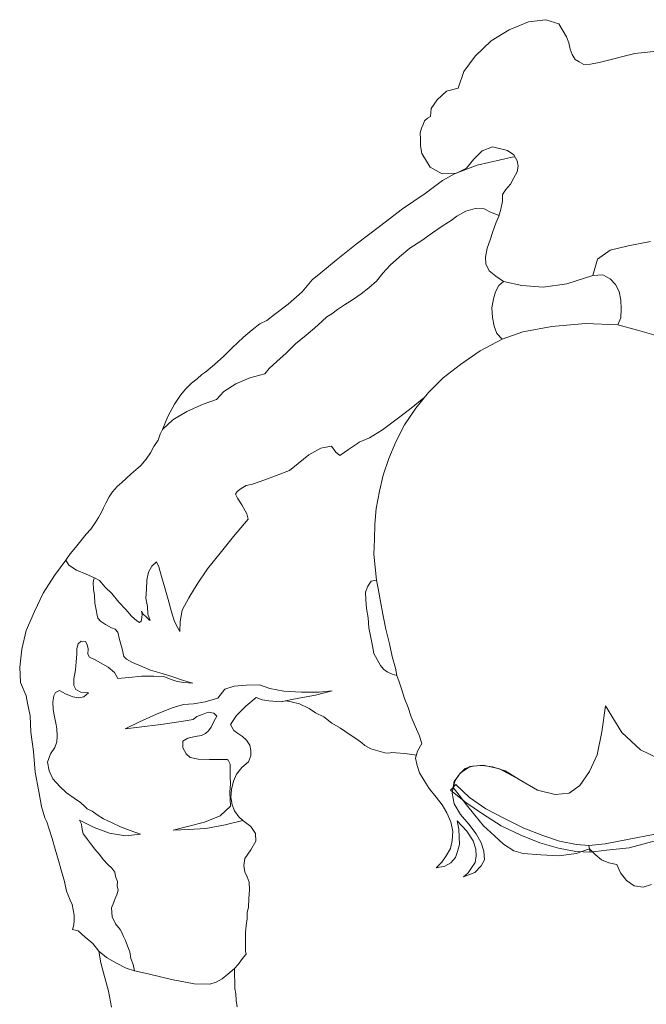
# Model space of a CAD drawing. Header units: millimetres. Extents: x 69081 to 158617, y -37521 to -9534.
# Tile 121 of 256: x 112635 to 112664, y -20099 to -20053. Entities that reach past the tile are written whole.
import ezdxf

# ---------------------------------------------------------------- set-up
doc = ezdxf.new("R2010")
doc.units = ezdxf.units.MM
doc.layers.add('!TECHNOLOGIA LP', color=8, linetype='Continuous', lineweight=18)

# ---------------------------------------------------------------- blocks, each defined once
blk = doc.blocks.new('baba3')
at = {"layer": '!TECHNOLOGIA LP', "linetype": 'Continuous'}
for p, q in [((30.182, 3.97), (30.213, 5.288)), ((17.326, 2.979), (16.924, 4.036)), ((21.387, 3.942), (21.28, 2.885)), ((29.909, 2.269), (30.182, 3.97)), ((17.642, 2.083), (17.326, 2.979)), ((21.28, 2.885), (21.144, 2.035)), ((18.377, 2.314), (17.964, 2.254)), ((18.784, 2.324), (18.377, 2.314)), ((19.187, 2.283), (18.784, 2.324)), ((-2.67, 2.251), (-2.193, 1.441)), ((-2.67, 2.251), (-2.193, 1.441)), ((17.964, 2.254), (17.642, 2.083)), ((17.642, 2.083), (17.847, 0.589)), ((17.847, 0.589), (17.642, 2.083)), ((19.529, 2.147), (19.187, 2.283)), ((19.81, 1.916), (19.529, 2.147)), ((20.032, 1.588), (19.81, 1.916)), ((21.144, 2.035), (20.776, 1.412)), ((29.868, 1.867), (29.909, 2.269)), ((29.888, 1.56), (29.868, 1.867)), ((-8.588, 1.018), (-8.497, 1.416)), ((-6.707, 0.524), (-6.474, 1.822)), ((-6.172, 1.791), (-6.304, 0.483)), ((-2.193, 1.441), (-1.308, 0.64)), ((-2.193, 1.441), (-1.308, 0.64)), ((20.036, 1.13), (20.032, 1.588)), ((20.776, 1.412), (20.036, 1.13)), ((30.019, 1.344), (29.888, 1.56)), ((-8.478, 0.601), (-8.588, 1.018)), ((19.758, -0.112), (20.036, 1.13)), ((20.036, 1.13), (19.758, -0.112)), ((30.155, 1.177), (30.019, 1.344)), ((30.396, 1.051), (30.155, 1.177)), ((30.642, 0.976), (30.396, 1.051)), ((30.944, 0.945), (30.642, 0.976)), ((31.241, 0.865), (30.944, 0.945)), ((-8.206, 0.268), (-8.478, 0.601)), ((-6.712, -0.543), (-6.707, 0.524)), ((-6.304, 0.483), (-6.411, -0.573)), ((-1.308, 0.64), (0, 0)), ((-1.308, 0.64), (0, 0)), ((17.847, 0.589), (17.841, -0.986)), ((17.841, -0.986), (17.847, 0.589)), ((31.87, 0.547), (31.241, 0.865)), ((32.116, -0.037), (31.87, 0.547)), ((-7.824, 0.027), (-8.206, 0.268)), ((-7.432, -0.115), (-7.824, 0.027)), ((0, 0), (-1.198, -0.286)), ((0, 0), (-1.198, -0.286)), ((-7.316, -0.482), (-7.432, -0.115)), ((-1.198, -0.286), (-2.245, -0.587)), ((-1.198, -0.286), (-2.245, -0.587)), ((19.697, -1.224), (19.758, -0.112)), ((19.758, -0.112), (19.697, -1.224)), ((32.085, -0.847), (32.116, -0.037)), ((-7.145, -0.804), (-7.316, -0.482)), ((-6.869, -1.086), (-7.145, -0.804)), ((-6.738, -1.303), (-6.712, -0.543)), ((-6.411, -0.573), (-6.436, -1.333)), ((-2.245, -0.587), (-3, -1.019)), ((-2.245, -0.587), (-3, -1.019)), ((31.787, -1.782), (32.085, -0.847)), ((-6.587, -1.318), (-6.869, -1.086)), ((-6.754, -1.962), (-6.587, -1.318)), ((-6.436, -1.333), (-6.738, -1.303)), ((-6.653, -1.972), (-6.738, -1.303)), ((-6.738, -1.303), (-6.436, -1.333)), ((-6.436, -1.333), (-6.341, -1.902)), ((-3, -1.019), (-3.609, -1.516)), ((-3, -1.019), (-3.609, -1.516)), ((17.841, -0.986), (17.704, -2.344)), ((17.704, -2.344), (17.841, -0.986)), ((19.852, -2.205), (19.697, -1.224)), ((19.697, -1.224), (19.852, -2.205)), ((-3.609, -1.516), (-3.916, -2.045)), ((-3.609, -1.516), (-3.916, -2.045)), ((31.344, -2.653), (31.787, -1.782)), ((-6.785, -2.772), (-6.754, -1.962)), ((-6.427, -2.757), (-6.653, -1.972)), ((-6.341, -1.902), (-6.115, -2.687)), ((-3.916, -2.045), (-3.932, -2.704)), ((-3.916, -2.045), (-3.932, -2.704)), ((20.123, -3.046), (19.852, -2.205)), ((19.852, -2.205), (20.123, -3.046)), ((24.617, -2.33), (24.889, -2.154)), ((24.889, -2.154), (25.161, -1.978)), ((25.161, -1.978), (25.422, -1.903)), ((25.422, -1.903), (25.674, -1.928)), ((25.637, -3.805), (25.855, -2.15)), ((25.637, -3.805), (25.855, -2.15)), ((25.674, -1.928), (25.966, -2.059)), ((25.855, -2.15), (25.865, -2.014)), ((25.855, -2.15), (25.865, -2.014)), ((25.966, -2.059), (26.192, -2.336)), ((-6.115, -2.687), (-5.784, -3.432)), ((-3.932, -2.704), (-3.656, -3.494)), ((-3.932, -2.704), (-3.656, -3.494)), ((17.704, -2.344), (17.451, -3.335)), ((17.451, -3.335), (17.704, -2.344)), ((23.862, -2.762), (24.169, -2.742)), ((24.169, -2.742), (24.39, -2.561)), ((24.39, -2.561), (24.617, -2.33)), ((26.192, -2.336), (26.428, -3.021)), ((30.704, -3.452), (31.344, -2.653)), ((-6.665, -3.597), (-6.785, -2.772)), ((-6.106, -3.602), (-6.427, -2.757)), ((19.947, -3.282), (20.123, -3.046)), ((20.123, -3.046), (20.395, -3.378)), ((22.483, -3.334), (22.855, -3.169)), ((22.855, -3.169), (23.177, -2.998)), ((23.177, -2.998), (23.495, -2.877)), ((23.393, -3.375), (23.203, -2.988)), ((23.203, -2.988), (23.393, -3.375)), ((23.495, -2.877), (23.862, -2.762)), ((26.428, -3.021), (26.276, -3.514)), ((-6.545, -4.422), (-6.665, -3.597)), ((-5.684, -4.458), (-6.106, -3.602)), ((-5.784, -3.432), (-5.362, -4.287)), ((-3.656, -3.494), (-3.078, -4.314)), ((-3.656, -3.494), (-3.078, -4.314)), ((16.988, -4.407), (17.451, -3.335)), ((17.451, -3.335), (17.733, -3.567)), ((17.733, -3.567), (18.08, -3.653)), ((18.08, -3.653), (18.483, -3.693)), ((18.94, -3.689), (19.358, -3.578)), ((19.358, -3.578), (19.675, -3.458)), ((19.675, -3.458), (19.947, -3.282)), ((20.395, -3.378), (20.671, -3.66)), ((20.671, -3.66), (21.013, -3.796)), ((21.32, -3.776), (21.738, -3.666)), ((21.738, -3.666), (22.11, -3.5)), ((22.11, -3.5), (22.483, -3.334)), ((23.569, -3.647), (23.393, -3.375)), ((23.393, -3.375), (23.569, -3.647)), ((23.629, -4.06), (23.569, -3.647)), ((23.569, -3.647), (23.629, -4.06)), ((26.276, -3.514), (25.929, -3.936)), ((30.034, -4.045), (30.704, -3.452)), ((18.483, -3.693), (18.94, -3.689)), ((21.013, -3.796), (21.32, -3.776)), ((23.533, -4.508), (23.629, -4.06)), ((23.629, -4.06), (23.533, -4.508)), ((25.324, -4.892), (25.637, -3.805)), ((25.324, -4.892), (25.637, -3.805)), ((25.929, -3.936), (25.536, -4.303)), ((29.29, -4.377), (30.034, -4.045)), ((-6.384, -4.845), (-6.545, -4.422)), ((-5.162, -5.324), (-5.684, -4.458)), ((-5.362, -4.287), (-4.84, -5.153)), ((-3.078, -4.314), (-2.631, -4.919)), ((-3.078, -4.314), (-2.505, -5.185)), ((16.433, -5.367), (16.988, -4.407)), ((23.337, -4.945), (23.533, -4.508)), ((23.533, -4.508), (23.337, -4.945)), ((25.536, -4.303), (25.334, -4.791)), ((29.183, -4.925), (29.29, -4.377)), ((-6.022, -5.288), (-6.384, -4.845)), ((-2.631, -4.919), (-2.384, -5.502)), ((23.155, -5.232), (23.337, -4.945)), ((23.337, -4.945), (23.155, -5.232)), ((25.062, -5.475), (25.324, -4.892)), ((25.062, -5.475), (25.324, -4.892)), ((25.334, -4.791), (25.369, -5.455)), ((28.831, -5.398), (29.183, -4.925)), ((-5.605, -5.686), (-6.022, -5.288)), ((-4.533, -6.15), (-5.162, -5.324)), ((-4.84, -5.153), (-4.312, -5.969)), ((-2.505, -5.185), (-2.274, -5.92)), ((-2.384, -5.502), (-2.279, -5.97)), ((15.889, -6.227), (16.433, -5.367)), ((22.964, -5.619), (23.155, -5.232)), ((23.155, -5.232), (22.964, -5.619)), ((24.518, -6.335), (25.062, -5.475)), ((24.518, -6.335), (25.062, -5.475)), ((25.369, -5.455), (25.721, -5.999)), ((28.443, -5.714), (28.831, -5.398)), ((-5.092, -6.144), (-5.605, -5.686)), ((-4.312, -5.969), (-3.724, -6.689)), ((-2.274, -5.92), (-2.285, -6.529)), ((22.657, -6.147), (22.964, -5.619)), ((22.964, -5.619), (22.657, -6.147)), ((27.899, -6.066), (28.015, -5.925)), ((28.015, -5.925), (28.081, -5.779)), ((28.081, -5.779), (28.443, -5.714)), ((-6.949, -6.414), (-7.236, -6.741)), ((-6.677, -6.238), (-6.949, -6.414)), ((-6.269, -6.229), (-6.677, -6.238)), ((-5.872, -6.32), (-6.269, -6.229)), ((-5.434, -6.516), (-5.872, -6.32)), ((-4.569, -6.502), (-5.092, -6.144)), ((-3.945, -6.87), (-4.533, -6.15)), ((-2.275, -6.428), (-2.36, -6.775)), ((-2.279, -5.97), (-2.275, -6.428)), ((15.255, -6.976), (15.889, -6.227)), ((22.349, -6.675), (22.657, -6.147)), ((22.657, -6.147), (22.349, -6.675)), ((23.898, -7.441), (24.518, -6.335)), ((23.898, -7.441), (24.518, -6.335)), ((25.721, -5.999), (26.4, -6.321)), ((26.4, -6.321), (26.752, -6.357)), ((26.752, -6.357), (27.059, -6.337)), ((27.059, -6.337), (27.366, -6.317)), ((27.366, -6.317), (27.577, -6.237)), ((27.577, -6.237), (27.738, -6.151)), ((27.738, -6.151), (27.899, -6.066)), ((-7.236, -6.741), (-7.392, -7.284)), ((-7.216, -7.048), (-6.994, -6.867)), ((-6.994, -6.867), (-6.773, -6.686)), ((-6.773, -6.686), (-6.461, -6.616)), ((-6.461, -6.616), (-6.154, -6.596)), ((-6.154, -6.596), (-5.757, -6.687)), ((-5.757, -6.687), (-5.274, -6.939)), ((-4.957, -6.819), (-5.434, -6.516)), ((-4.484, -7.171), (-4.957, -6.819)), ((-4.046, -6.86), (-4.569, -6.502)), ((-3.568, -7.162), (-4.046, -6.86)), ((-3.302, -7.544), (-3.945, -6.87)), ((-3.724, -6.689), (-3.07, -7.263)), ((-2.36, -6.775), (-2.592, -7.057)), ((-2.285, -6.529), (-2.537, -7.012)), ((22.037, -7.254), (22.349, -6.675)), ((22.349, -6.675), (22.037, -7.254)), ((-7.392, -7.284), (-7.216, -7.048)), ((-5.873, -7.336), (-6.19, -7.457)), ((-5.516, -7.321), (-5.873, -7.336)), ((-5.158, -7.306), (-5.516, -7.321)), ((-5.274, -6.939), (-4.756, -7.347)), ((-4.756, -7.347), (-5.158, -7.306)), ((-3.951, -7.428), (-4.484, -7.171)), ((-3.186, -7.404), (-3.568, -7.162)), ((-2.924, -7.328), (-3.448, -7.479)), ((-3.07, -7.263), (-3.302, -7.544)), ((-2.869, -7.283), (-3.186, -7.404)), ((-2.537, -7.012), (-2.924, -7.328)), ((-2.592, -7.057), (-2.869, -7.283)), ((15.028, -7.207), (14.549, -7.922)), ((14.58, -7.62), (15.255, -6.976)), ((15.046, -7.175), (15.028, -7.207)), ((21.679, -7.777), (22.037, -7.254)), ((22.037, -7.254), (21.679, -7.777)), ((-6.457, -7.582), (-6.683, -7.813)), ((-6.19, -7.457), (-6.457, -7.582)), ((-6.346, -8), (-6.019, -7.779)), ((-6.019, -7.779), (-5.652, -7.663)), ((-5.652, -7.663), (-5.239, -7.603)), ((-5.239, -7.603), (-4.786, -7.649)), ((-4.786, -7.649), (-4.344, -7.795)), ((-4.344, -7.795), (-3.956, -7.987)), ((-3.448, -7.479), (-3.951, -7.428)), ((13.86, -8.208), (14.58, -7.62)), ((21.327, -8.249), (21.679, -7.777)), ((21.679, -7.777), (21.327, -8.249)), ((23.173, -8.588), (23.898, -7.441)), ((23.173, -8.588), (23.898, -7.441)), ((-6.814, -8.105), (-6.855, -8.508)), ((-6.855, -8.508), (-6.623, -8.226)), ((-6.683, -7.813), (-6.814, -8.105)), ((-6.623, -8.226), (-6.346, -8)), ((-3.956, -7.987), (-3.574, -8.228)), ((-3.574, -8.228), (-3.147, -8.526)), ((13.1, -8.69), (13.86, -8.208)), ((14.549, -7.922), (14.126, -8.59)), ((20.984, -8.621), (21.327, -8.249)), ((21.327, -8.249), (20.984, -8.621)), ((-3.147, -8.526), (-2.759, -8.717)), ((-2.759, -8.717), (-2.372, -8.909)), ((-1.356, -8.91), (-1.029, -8.688)), ((-1.029, -8.688), (-0.631, -8.779)), ((12.35, -9.072), (13.1, -8.69)), ((14.126, -8.59), (13.703, -9.259)), ((20.647, -8.943), (20.984, -8.621)), ((20.984, -8.621), (20.647, -8.943)), ((22.447, -9.734), (23.173, -8.588)), ((22.447, -9.734), (23.173, -8.588)), ((-2.372, -8.909), (-2.025, -8.995)), ((-2.025, -8.995), (-1.673, -9.03)), ((-1.673, -9.03), (-1.356, -8.91)), ((-1.548, -8.983), (-1.417, -9.513)), ((-0.631, -8.779), (-0.189, -8.926)), ((-0.189, -8.926), (0.254, -9.072)), ((0.254, -9.072), (0.702, -9.168)), ((0.702, -9.168), (1.144, -9.314)), ((11.605, -9.403), (12.35, -9.072)), ((20.355, -9.32), (20.647, -8.943)), ((20.647, -8.943), (20.355, -9.32)), ((-1.417, -9.513), (-1.357, -9.926)), ((1.144, -9.314), (1.592, -9.41)), ((1.592, -9.41), (1.939, -9.496)), ((1.939, -9.496), (2.236, -9.577)), ((2.236, -9.577), (2.588, -9.612)), ((2.588, -9.612), (2.236, -9.577)), ((2.236, -9.577), (2.316, -9.788)), ((2.588, -9.612), (3.137, -9.718)), ((3.137, -9.718), (2.588, -9.612)), ((10.085, -9.86), (10.87, -9.634)), ((10.87, -9.634), (11.605, -9.403)), ((13.703, -9.259), (13.386, -9.888)), ((20.113, -9.702), (20.355, -9.32)), ((20.355, -9.32), (20.113, -9.702)), ((-1.357, -9.926), (-1.327, -10.132)), ((2.316, -9.788), (2.447, -10.005)), ((2.447, -10.005), (2.583, -10.171)), ((3.137, -9.718), (3.74, -9.779)), ((3.74, -9.779), (3.137, -9.718)), ((3.74, -9.779), (4.44, -9.901)), ((4.44, -9.901), (3.74, -9.779)), ((4.44, -9.901), (5.144, -9.972)), ((5.144, -9.972), (4.44, -9.901)), ((5.144, -9.972), (5.748, -10.032)), ((5.748, -10.032), (5.144, -9.972)), ((5.748, -10.032), (6.351, -10.093)), ((6.351, -10.093), (5.748, -10.032)), ((6.351, -10.093), (6.754, -10.134)), ((6.754, -10.134), (6.351, -10.093)), ((7.971, -10.155), (8.641, -10.07)), ((8.641, -10.07), (9.36, -9.99)), ((9.36, -9.99), (10.085, -9.86)), ((13.386, -9.888), (13.234, -10.381)), ((19.866, -10.135), (20.113, -9.702)), ((20.113, -9.702), (19.866, -10.135)), ((21.787, -10.735), (22.447, -9.734)), ((21.787, -10.735), (22.447, -9.734)), ((-1.327, -10.132), (-1.337, -10.233)), ((-1.337, -10.233), (-1.307, -10.439)), ((-1.307, -10.439), (-1.186, -10.756)), ((2.583, -10.171), (2.774, -10.292)), ((2.774, -10.292), (3.066, -10.423)), ((3.066, -10.423), (3.357, -10.554)), ((3.357, -10.554), (3.709, -10.589)), ((6.507, -10.566), (6.728, -10.386)), ((6.728, -10.386), (6.754, -10.134)), ((6.754, -10.134), (7.363, -10.145)), ((7.363, -10.145), (7.971, -10.155)), ((13.174, -10.476), (12.927, -10.909)), ((13.234, -10.381), (13.174, -10.476)), ((19.488, -10.859), (19.674, -10.522)), ((19.674, -10.522), (19.488, -10.859)), ((19.674, -10.522), (19.866, -10.135)), ((19.866, -10.135), (19.674, -10.522)), ((-1.186, -10.756), (-1.066, -11.073)), ((3.709, -10.589), (4.112, -10.63)), ((4.112, -10.63), (4.565, -10.676)), ((4.565, -10.676), (5.023, -10.671)), ((5.023, -10.671), (5.475, -10.717)), ((5.475, -10.717), (5.883, -10.707)), ((5.883, -10.707), (6.24, -10.692)), ((6.24, -10.692), (6.507, -10.566)), ((12.927, -10.909), (12.68, -11.341)), ((19.307, -11.146), (19.488, -10.859)), ((19.488, -10.859), (19.307, -11.146)), ((21.253, -11.494), (21.787, -10.735)), ((21.253, -11.494), (21.787, -10.735)), ((-1.066, -11.073), (-0.89, -11.345)), ((-0.89, -11.345), (-0.749, -11.461)), ((-0.749, -11.461), (-0.568, -11.683)), ((12.68, -11.341), (12.866, -11.513)), ((19.004, -11.623), (19.181, -11.387)), ((19.181, -11.387), (19.004, -11.623)), ((19.181, -11.387), (19.307, -11.146)), ((19.307, -11.146), (19.181, -11.387)), ((-0.568, -11.683), (-0.297, -12.015)), ((12.866, -11.513), (13.153, -11.694)), ((13.153, -11.694), (13.102, -12.197)), ((18.712, -12.001), (19.004, -11.623)), ((19.004, -11.623), (18.712, -12.001)), ((20.448, -12.43), (20.956, -11.922)), ((20.448, -12.43), (20.956, -11.922)), ((20.956, -11.922), (21.253, -11.494)), ((20.956, -11.922), (21.253, -11.494)), ((-0.297, -12.015), (0.02, -12.403)), ((13.102, -12.197), (12.84, -12.781)), ((18.415, -12.428), (18.712, -12.001)), ((18.712, -12.001), (18.415, -12.428)), ((0.02, -12.403), (0.286, -12.785)), ((0.286, -12.785), (0.608, -13.123)), ((1.776, -12.63), (1.644, -13.43)), ((1.765, -13.239), (1.776, -12.63)), ((12.84, -12.781), (12.482, -13.304)), ((18.057, -12.951), (18.415, -12.428)), ((18.415, -12.428), (18.057, -12.951)), ((19.919, -13.139), (20.448, -12.43)), ((19.919, -13.139), (20.448, -12.43)), ((0.608, -13.123), (0.824, -13.5)), ((1.835, -14.059), (1.765, -13.239)), ((12.482, -13.304), (12.185, -13.731)), ((17.654, -13.419), (18.057, -12.951)), ((18.057, -12.951), (17.654, -13.419)), ((19.495, -13.807), (19.919, -13.139)), ((19.495, -13.807), (19.919, -13.139)), ((0.824, -13.5), (1.05, -13.777)), ((1.644, -13.43), (1.583, -14.034)), ((12.185, -13.731), (12.023, -14.325)), ((17.302, -13.891), (17.654, -13.419)), ((17.654, -13.419), (17.302, -13.891)), ((1.05, -13.777), (1.311, -14.21)), ((1.311, -14.21), (1.427, -14.577)), ((1.583, -14.034), (1.533, -14.537)), ((1.955, -14.885), (1.835, -14.059)), ((17.01, -14.268), (17.302, -13.891)), ((17.302, -13.891), (17.01, -14.268)), ((19.118, -14.532), (19.254, -14.19)), ((19.118, -14.532), (19.254, -14.19)), ((19.254, -14.19), (19.495, -13.807)), ((19.254, -14.19), (19.495, -13.807)), ((1.427, -14.577), (1.502, -14.839)), ((1.533, -14.537), (1.482, -15.04)), ((12.023, -14.325), (11.862, -14.918)), ((16.662, -15.199), (16.783, -14.5)), ((16.783, -14.5), (16.662, -15.199)), ((16.783, -14.5), (17.01, -14.268)), ((17.01, -14.268), (16.783, -14.5)), ((18.876, -14.914), (19.118, -14.532)), ((18.876, -14.914), (19.118, -14.532)), ((1.502, -14.839), (1.482, -15.04)), ((1.482, -15.04), (1.512, -15.247)), ((1.482, -15.04), (1.512, -15.247)), ((2.146, -15.514), (1.955, -14.885)), ((11.862, -14.918), (11.7, -15.512)), ((18.578, -15.341), (18.876, -14.914)), ((18.578, -15.341), (18.876, -14.914)), ((1.512, -15.247), (1.577, -15.609)), ((1.512, -15.247), (1.577, -15.609)), ((1.577, -15.609), (1.647, -15.921)), ((1.577, -15.609), (1.647, -15.921)), ((2.351, -15.992), (2.146, -15.514)), ((11.7, -15.512), (11.67, -15.814)), ((16.44, -15.888), (16.662, -15.199)), ((16.662, -15.199), (16.44, -15.888)), ((18.347, -15.623), (18.578, -15.341)), ((18.347, -15.623), (18.578, -15.341)), ((1.647, -15.921), (1.773, -16.188)), ((1.647, -15.921), (1.773, -16.188)), ((2.391, -16.606), (2.351, -15.992)), ((10.09, -15.857), (9.355, -16.597)), ((10.342, -15.883), (10.09, -15.857)), ((10.779, -16.079), (10.342, -15.883)), ((11.544, -16.055), (11.423, -16.246)), ((11.67, -15.814), (11.544, -16.055)), ((16.127, -16.466), (16.44, -15.888)), ((16.44, -15.888), (16.127, -16.466)), ((17.768, -16.327), (18.115, -15.904)), ((17.768, -16.327), (18.115, -15.904)), ((18.115, -15.904), (18.347, -15.623)), ((18.115, -15.904), (18.347, -15.623)), ((1.773, -16.188), (1.415, -16.711)), ((1.773, -16.188), (1.415, -16.711)), ((11.116, -16.266), (10.779, -16.079)), ((11.312, -16.337), (11.116, -16.266)), ((11.423, -16.246), (11.312, -16.337)), ((15.785, -16.838), (16.127, -16.466)), ((16.127, -16.466), (15.785, -16.838)), ((17.415, -16.799), (17.768, -16.327)), ((17.415, -16.799), (17.768, -16.327)), ((-4.894, -16.786), (-5.277, -17.052)), ((-4.537, -16.771), (-4.894, -16.786)), ((-4.2, -16.958), (-4.537, -16.771)), ((-3.879, -17.295), (-4.2, -16.958)), ((-1.186, -16.804), (-1.423, -17.136)), ((-1.186, -16.804), (-1.423, -17.136)), ((-0.92, -16.679), (-1.186, -16.804)), ((-0.92, -16.679), (-1.186, -16.804)), ((-0.663, -16.654), (-0.92, -16.679)), ((-0.663, -16.654), (-0.92, -16.679)), ((-0.411, -16.679), (-0.663, -16.654)), ((-0.411, -16.679), (-0.663, -16.654)), ((-0.17, -16.805), (-0.411, -16.679)), ((-0.17, -16.805), (-0.411, -16.679)), ((0.016, -16.976), (-0.17, -16.805)), ((0.016, -16.976), (-0.17, -16.805)), ((0.197, -17.198), (0.016, -16.976)), ((0.197, -17.198), (0.016, -16.976)), ((1.415, -16.711), (1.012, -17.178)), ((1.415, -16.711), (1.012, -17.178)), ((2.386, -17.164), (2.391, -16.606)), ((9.355, -16.597), (8.625, -17.285)), ((15.618, -17.482), (15.785, -16.838)), ((15.785, -16.838), (15.618, -17.482)), ((17.118, -17.227), (17.415, -16.799)), ((17.118, -17.227), (17.415, -16.799)), ((-7.954, -17.392), (-8.166, -17.472)), ((-7.541, -17.332), (-7.954, -17.392)), ((-7.129, -17.272), (-7.541, -17.332)), ((-6.772, -17.257), (-7.129, -17.272)), ((-6.525, -17.333), (-6.772, -17.257)), ((-6.279, -17.409), (-6.525, -17.333)), ((-5.977, -17.439), (-6.279, -17.409)), ((-5.665, -17.369), (-5.977, -17.439)), ((-5.277, -17.052), (-5.665, -17.369)), ((-3.879, -17.295), (-4.015, -18.145)), ((-3.693, -17.466), (-3.879, -17.295)), ((-3.693, -17.466), (-3.879, -17.295)), ((-1.705, -17.412), (-2.027, -17.583)), ((-1.705, -17.412), (-2.027, -17.583)), ((-1.423, -17.136), (-1.705, -17.412)), ((-1.423, -17.136), (-1.705, -17.412)), ((0.333, -17.364), (0.197, -17.198)), ((0.333, -17.364), (0.197, -17.198)), ((0.624, -17.495), (0.333, -17.364)), ((0.624, -17.495), (0.333, -17.364)), ((1.012, -17.178), (0.624, -17.495)), ((1.012, -17.178), (0.624, -17.495)), ((2.29, -17.612), (2.386, -17.164)), ((8.625, -17.285), (7.95, -17.929)), ((16.821, -17.654), (16.997, -17.418)), ((16.821, -17.654), (16.997, -17.418)), ((16.997, -17.418), (17.118, -17.227)), ((16.997, -17.418), (17.118, -17.227)), ((-10.234, -17.823), (-10.4, -17.959)), ((-10.118, -17.682), (-10.234, -17.823)), ((-9.967, -17.697), (-10.118, -17.682)), ((-9.71, -17.672), (-9.967, -17.697)), ((-9.403, -17.653), (-9.71, -17.672)), ((-9.096, -17.633), (-9.403, -17.653)), ((-8.784, -17.563), (-9.096, -17.633)), ((-8.472, -17.492), (-8.784, -17.563)), ((-8.166, -17.472), (-8.472, -17.492)), ((-3.406, -17.648), (-3.693, -17.466)), ((-3.406, -17.648), (-3.693, -17.466)), ((-3.578, -18.342), (-3.17, -17.824)), ((-3.109, -17.728), (-3.406, -17.648)), ((-3.109, -17.728), (-3.406, -17.648)), ((-3.17, -17.824), (-2.863, -17.804)), ((-2.757, -17.764), (-3.109, -17.728)), ((-2.757, -17.764), (-3.109, -17.728)), ((-2.863, -17.804), (-2.505, -17.789)), ((-2.395, -17.699), (-2.757, -17.764)), ((-2.395, -17.699), (-2.757, -17.764)), ((-2.505, -17.789), (-2.143, -17.724)), ((-2.027, -17.583), (-2.395, -17.699)), ((-2.027, -17.583), (-2.395, -17.699)), ((-2.143, -17.724), (-1.786, -17.709)), ((-1.786, -17.709), (-1.479, -17.689)), ((-1.479, -17.689), (-1.222, -17.664)), ((-1.222, -17.664), (-1.026, -17.735)), ((-1.026, -17.735), (-0.981, -17.79)), ((-0.981, -17.79), (-0.961, -18.097)), ((1.897, -17.979), (2.29, -17.612)), ((15.336, -18.267), (15.618, -17.482)), ((15.618, -17.482), (15.336, -18.267)), ((16.639, -17.941), (16.821, -17.654)), ((16.639, -17.941), (16.821, -17.654)), ((-12.518, -18.304), (-12.217, -18.335)), ((-12.217, -18.335), (-11.91, -18.315)), ((-11.91, -18.315), (-11.658, -18.34)), ((-11.658, -18.34), (-11.351, -18.32)), ((-11.351, -18.32), (-11.044, -18.3)), ((-11.044, -18.3), (-10.737, -18.28)), ((-10.737, -18.28), (-10.974, -18.612)), ((-10.737, -18.28), (-10.974, -18.612)), ((-10.566, -18.094), (-10.737, -18.28)), ((-10.4, -17.959), (-10.566, -18.094)), ((-4.015, -18.145), (-4.106, -19.051)), ((-3.805, -19.081), (-3.578, -18.342)), ((-0.961, -18.097), (-0.911, -18.611)), ((0.583, -18.406), (0.855, -18.23)), ((0.855, -18.23), (1.072, -18.099)), ((1.072, -18.099), (1.213, -18.215)), ((1.213, -18.215), (1.288, -18.477)), ((1.786, -18.578), (1.897, -17.979)), ((7.95, -17.929), (7.285, -18.472)), ((15.013, -18.946), (15.336, -18.267)), ((15.336, -18.267), (15.013, -18.946)), ((16.126, -18.499), (16.408, -18.223)), ((16.126, -18.499), (16.408, -18.223)), ((16.408, -18.223), (16.639, -17.941)), ((16.408, -18.223), (16.639, -17.941)), ((-10.974, -18.612), (-11.155, -18.899)), ((-10.974, -18.612), (-11.155, -18.899)), ((-0.911, -18.611), (-0.861, -19.124)), ((0.231, -18.878), (0.301, -18.682)), ((0.301, -18.682), (0.417, -18.541)), ((0.417, -18.541), (0.583, -18.406)), ((1.212, -18.723), (1.131, -19.02)), ((1.288, -18.477), (1.212, -18.723)), ((1.73, -19.131), (1.786, -18.578)), ((7.285, -18.472), (6.681, -18.919)), ((15.194, -19.167), (15.738, -18.816)), ((15.194, -19.167), (15.738, -18.816)), ((15.738, -18.816), (16.126, -18.499)), ((15.738, -18.816), (16.126, -18.499)), ((-11.286, -19.191), (-11.367, -19.487)), ((-11.286, -19.191), (-11.367, -19.487)), ((-11.155, -18.899), (-11.286, -19.191)), ((-11.155, -18.899), (-11.286, -19.191)), ((-4.106, -19.051), (-4.087, -19.866)), ((-3.931, -19.831), (-3.805, -19.081)), ((-0.861, -19.124), (-0.746, -19.491)), ((0.165, -19.532), (0.2, -19.18)), ((0.2, -19.18), (0.231, -18.878)), ((1.01, -19.211), (0.955, -19.764)), ((1.131, -19.02), (1.01, -19.211)), ((1.735, -19.589), (1.73, -19.131)), ((2.761, -19.489), (2.701, -19.077)), ((2.701, -19.077), (2.862, -19.499)), ((6.137, -19.271), (5.614, -19.421)), ((6.681, -18.919), (6.137, -19.271)), ((14.605, -19.464), (15.013, -18.946)), ((15.013, -18.946), (14.605, -19.464)), ((14.605, -19.464), (15.194, -19.167)), ((14.605, -19.464), (15.194, -19.167)), ((-11.367, -19.487), (-11.287, -20.207)), ((-11.367, -19.487), (-11.287, -20.207)), ((-0.746, -19.491), (-0.56, -19.662)), ((-0.56, -19.662), (-0.268, -19.794)), ((0.039, -19.774), (0.165, -19.532)), ((1.629, -20.137), (1.735, -19.589)), ((2.831, -19.801), (2.761, -19.489)), ((2.862, -19.499), (3.068, -19.977)), ((5.614, -19.421), (5.151, -19.476)), ((5.151, -19.476), (5.297, -19.542)), ((5.297, -19.542), (5.639, -19.678)), ((5.639, -19.678), (6.087, -19.774)), ((13.845, -19.946), (14.122, -19.72)), ((13.845, -19.946), (14.122, -19.72)), ((14.122, -19.72), (14.389, -19.594)), ((14.122, -19.72), (14.389, -19.594)), ((14.389, -19.594), (14.605, -19.464)), ((14.389, -19.594), (14.605, -19.464)), ((-4.087, -19.866), (-4.057, -20.58)), ((-4.057, -20.58), (-3.931, -19.831)), ((-0.268, -19.794), (0.039, -19.774)), ((0.955, -19.764), (0.909, -20.725)), ((1.401, -20.877), (1.629, -20.137)), ((2.957, -20.068), (2.831, -19.801)), ((3.128, -20.39), (2.957, -20.068)), ((3.068, -19.977), (3.274, -20.456)), ((6.087, -19.774), (6.685, -19.885)), ((6.685, -19.885), (7.234, -19.991)), ((7.234, -19.991), (7.782, -20.097)), ((7.782, -20.097), (8.23, -20.193)), ((8.23, -20.193), (8.476, -20.269)), ((13.296, -20.348), (13.573, -20.122)), ((13.296, -20.348), (13.573, -20.122)), ((13.573, -20.122), (13.845, -19.946)), ((13.573, -20.122), (13.845, -19.946)), ((-11.287, -20.207), (-10.986, -21.254)), ((-11.287, -20.207), (-10.986, -21.254)), ((3.183, -20.853), (3.128, -20.39)), ((3.274, -20.456), (3.474, -20.984)), ((8.3, -20.505), (8.028, -20.681)), ((8.476, -20.269), (8.3, -20.505)), ((12.838, -20.861), (13.014, -20.625)), ((12.838, -20.861), (13.014, -20.625)), ((13.014, -20.625), (13.296, -20.348)), ((13.014, -20.625), (13.296, -20.348)), ((0.909, -20.725), (0.857, -21.737)), ((1.114, -21.712), (1.401, -20.877)), ((3.227, -21.417), (3.183, -20.853)), ((3.474, -20.984), (3.685, -21.412)), ((6.076, -20.891), (5.779, -20.81)), ((5.779, -20.81), (5.824, -20.865)), ((5.824, -20.865), (5.965, -20.981)), ((5.965, -20.981), (6.106, -21.097)), ((6.433, -20.876), (6.076, -20.891)), ((6.106, -21.097), (6.252, -21.162)), ((6.835, -20.916), (6.433, -20.876)), ((7.248, -20.856), (6.835, -20.916)), ((7.661, -20.796), (7.248, -20.856)), ((8.028, -20.681), (7.661, -20.796)), ((12.485, -21.334), (12.662, -21.097)), ((12.485, -21.334), (12.662, -21.097)), ((12.662, -21.097), (12.838, -20.861)), ((12.662, -21.097), (12.838, -20.861)), ((-10.986, -21.254), (-10.635, -22.306)), ((-10.986, -21.254), (-10.635, -22.306)), ((3.217, -22.025), (3.227, -21.417)), ((3.685, -21.412), (3.901, -21.789)), ((5.789, -21.217), (5.728, -21.313)), ((5.728, -21.313), (5.819, -21.424)), ((5.945, -21.182), (5.789, -21.217)), ((5.819, -21.424), (6.05, -21.65)), ((6.101, -21.147), (5.945, -21.182)), ((6.252, -21.162), (6.101, -21.147)), ((12.133, -21.806), (12.309, -21.57)), ((12.133, -21.806), (12.309, -21.57)), ((12.309, -21.57), (12.485, -21.334)), ((12.309, -21.57), (12.485, -21.334)), ((0.842, -22.396), (1.114, -21.712)), ((0.857, -21.737), (0.842, -22.396)), ((3.216, -22.534), (3.217, -22.025)), ((3.901, -21.789), (4.077, -22.061)), ((6.05, -21.65), (6.382, -21.887)), ((6.382, -21.887), (6.759, -22.179)), ((11.685, -22.219), (11.906, -22.038)), ((11.685, -22.219), (11.906, -22.038)), ((11.906, -22.038), (12.133, -21.806)), ((11.906, -22.038), (12.133, -21.806)), ((-10.635, -22.306), (-10.444, -22.935)), ((-10.635, -22.306), (-10.444, -22.935)), ((-4.13, -22.809), (-4.109, -22.1)), ((-4.109, -22.1), (-3.903, -22.578)), ((4.077, -22.061), (4.218, -22.177)), ((4.218, -22.177), (4.57, -22.213)), ((4.57, -22.213), (5.018, -22.309)), ((5.018, -22.309), (5.37, -22.344)), ((5.37, -22.344), (5.511, -22.46)), ((5.511, -22.46), (5.596, -22.621)), ((6.759, -22.179), (7.186, -22.476)), ((7.186, -22.476), (7.513, -22.764)), ((11.196, -22.525), (11.413, -22.394)), ((11.196, -22.525), (11.413, -22.394)), ((11.413, -22.394), (11.685, -22.219)), ((11.413, -22.394), (11.685, -22.219)), ((-10.444, -22.935), (-10.279, -23.307)), ((-10.279, -23.307), (-10.444, -22.935)), ((-10.444, -22.935), (-10.142, -22.965)), ((-10.444, -22.935), (-10.279, -23.307)), ((-3.949, -23.539), (-4.13, -22.809)), ((-3.903, -22.578), (-3.692, -23.006)), ((3.508, -22.665), (3.216, -22.534)), ((3.785, -22.947), (3.508, -22.665)), ((4.006, -23.274), (3.785, -22.947)), ((5.596, -22.621), (5.772, -22.893)), ((5.772, -22.893), (5.953, -23.114)), ((7.513, -22.764), (7.845, -23)), ((10.542, -22.967), (10.763, -22.786)), ((10.542, -22.967), (10.763, -22.786)), ((10.763, -22.786), (10.98, -22.656)), ((10.763, -22.786), (10.98, -22.656)), ((10.98, -22.656), (11.196, -22.525)), ((10.98, -22.656), (11.196, -22.525)), ((-10.279, -23.307), (-10.017, -23.74)), ((-10.017, -23.74), (-10.279, -23.307)), ((-10.279, -23.307), (-10.017, -23.74)), ((-10.142, -22.965), (-9.846, -23.046)), ((-9.846, -23.046), (-9.544, -23.076)), ((-9.544, -23.076), (-9.297, -23.152)), ((-9.297, -23.152), (-9, -23.233)), ((-9, -23.233), (-8.804, -23.303)), ((-8.804, -23.303), (-8.608, -23.374)), ((-8.608, -23.374), (-8.462, -23.44)), ((-6.837, -23.451), (-6.626, -23.371)), ((-6.626, -23.371), (-6.425, -23.391)), ((-6.425, -23.391), (-6.218, -23.361)), ((-6.218, -23.361), (-5.972, -23.437)), ((-3.692, -23.006), (-3.476, -23.383)), ((-3.476, -23.383), (-3.26, -23.761)), ((4.182, -23.546), (4.006, -23.274)), ((5.953, -23.114), (6.094, -23.23)), ((6.094, -23.23), (6.245, -23.246)), ((6.245, -23.246), (6.496, -23.271)), ((6.496, -23.271), (6.798, -23.301)), ((6.798, -23.301), (7.155, -23.287)), ((7.155, -23.287), (7.457, -23.317)), ((7.457, -23.317), (7.764, -23.297)), ((7.764, -23.297), (7.92, -23.262)), ((7.845, -23), (7.976, -23.217)), ((7.92, -23.262), (7.976, -23.217)), ((7.976, -23.217), (8.192, -23.594)), ((7.976, -23.217), (8.192, -23.594)), ((10.038, -23.425), (10.265, -23.194)), ((10.038, -23.425), (10.265, -23.194)), ((10.265, -23.194), (10.542, -22.967)), ((10.265, -23.194), (10.542, -22.967)), ((-10.017, -23.74), (-9.706, -24.178)), ((-9.706, -24.178), (-10.017, -23.74)), ((-10.017, -23.74), (-9.706, -24.178)), ((-8.462, -23.44), (-8.176, -23.621)), ((-8.176, -23.621), (-7.834, -23.757)), ((-7.834, -23.757), (-7.426, -23.747)), ((-7.426, -23.747), (-7.159, -23.622)), ((-7.159, -23.622), (-6.998, -23.536)), ((-6.998, -23.536), (-6.837, -23.451)), ((-5.972, -23.437), (-5.77, -23.457)), ((-5.77, -23.457), (-5.579, -23.578)), ((-5.579, -23.578), (-5.393, -23.749)), ((-5.393, -23.749), (-5.157, -23.925)), ((-3.613, -24.234), (-3.949, -23.539)), ((-3.26, -23.761), (-3.034, -24.038)), ((4.312, -23.762), (4.182, -23.546)), ((4.458, -23.828), (4.312, -23.762)), ((4.715, -23.803), (4.458, -23.828)), ((4.916, -23.823), (4.715, -23.803)), ((5.062, -23.889), (4.916, -23.823)), ((8.192, -23.594), (8.403, -24.022)), ((8.192, -23.594), (8.403, -24.022)), ((9.474, -23.978), (9.756, -23.701)), ((9.474, -23.978), (9.756, -23.701)), ((9.756, -23.701), (10.038, -23.425)), ((9.756, -23.701), (10.038, -23.425)), ((-11.286, -24.222), (-12.04, -24.146)), ((-10.586, -24.343), (-11.286, -24.222)), ((-9.706, -24.178), (-9.384, -24.516)), ((-9.384, -24.516), (-9.706, -24.178)), ((-9.706, -24.178), (-9.384, -24.516)), ((-5.157, -23.925), (-4.87, -24.107)), ((-4.87, -24.107), (-4.634, -24.283)), ((-4.634, -24.283), (-4.347, -24.464)), ((-3.221, -24.883), (-3.613, -24.234)), ((-3.034, -24.038), (-2.853, -24.259)), ((-2.853, -24.259), (-2.722, -24.476)), ((2.465, -24.44), (2.491, -24.188)), ((2.491, -24.188), (2.667, -23.952)), ((2.667, -23.952), (2.732, -24.314)), ((2.732, -24.314), (2.863, -24.531)), ((4.508, -24.341), (4.765, -24.316)), ((4.765, -24.316), (4.976, -24.236)), ((4.976, -24.236), (5.092, -24.095)), ((5.092, -24.095), (5.062, -23.889)), ((8.403, -24.022), (8.674, -24.354)), ((8.403, -24.022), (8.674, -24.354)), ((8.915, -24.48), (9.192, -24.254)), ((8.915, -24.48), (9.192, -24.254)), ((9.192, -24.254), (9.474, -23.978)), ((9.192, -24.254), (9.474, -23.978)), ((-9.937, -24.46), (-10.586, -24.343)), ((-9.384, -24.516), (-9.937, -24.46)), ((-9.002, -24.757), (-9.384, -24.516)), ((-9.384, -24.516), (-9.002, -24.757)), ((-8.68, -25.095), (-9.002, -24.757)), ((-9.002, -24.757), (-8.68, -25.095)), ((-4.347, -24.464), (-4.156, -24.585)), ((-4.156, -24.585), (-3.965, -24.706)), ((-3.965, -24.706), (-3.87, -24.767)), ((-3.87, -24.767), (-3.719, -24.782)), ((-3.719, -24.782), (-3.568, -24.797)), ((-3.568, -24.797), (-3.417, -24.812)), ((-2.722, -24.476), (-2.581, -24.592)), ((-2.581, -24.592), (-2.395, -24.763)), ((-2.395, -24.763), (-2.169, -25.04)), ((2.54, -24.702), (2.465, -24.44)), ((2.711, -25.024), (2.54, -24.702)), ((2.863, -24.531), (3.059, -24.601)), ((3.059, -24.601), (3.366, -24.581)), ((3.366, -24.581), (3.783, -24.471)), ((3.783, -24.471), (4.146, -24.406)), ((4.146, -24.406), (4.508, -24.341)), ((8.246, -25.074), (8.915, -24.48)), ((8.915, -24.48), (8.246, -25.074)), ((8.674, -24.354), (8.915, -24.48)), ((8.674, -24.354), (8.915, -24.48)), ((-8.353, -25.382), (-8.68, -25.095)), ((-8.68, -25.095), (-8.353, -25.382)), ((-3.417, -24.812), (-3.221, -24.883)), ((-2.169, -25.04), (-1.898, -25.372)), ((2.887, -25.296), (2.711, -25.024)), ((7.476, -25.657), (8.246, -25.074)), ((8.246, -25.074), (7.476, -25.657)), ((-8.278, -25.643), (-8.353, -25.382)), ((-8.353, -25.382), (-8.278, -25.643)), ((-8.278, -25.643), (-8.067, -25.563)), ((-8.067, -25.563), (-8.278, -25.643)), ((-8.067, -25.563), (-7.86, -25.533)), ((-7.86, -25.533), (-8.067, -25.563)), ((-7.86, -25.533), (-7.604, -25.508)), ((-7.604, -25.508), (-7.86, -25.533)), ((-7.604, -25.508), (-7.352, -25.534)), ((-7.352, -25.534), (-7.604, -25.508)), ((-7.352, -25.534), (-7.101, -25.559)), ((-7.101, -25.559), (-7.352, -25.534)), ((-7.101, -25.559), (-6.904, -25.63)), ((-6.904, -25.63), (-7.101, -25.559)), ((-6.904, -25.63), (-6.658, -25.705)), ((-6.658, -25.705), (-6.904, -25.63)), ((-6.658, -25.705), (-6.462, -25.776)), ((-6.462, -25.776), (-6.658, -25.705)), ((-1.898, -25.372), (-1.571, -25.659)), ((-1.571, -25.659), (-1.194, -25.951)), ((0.25, -25.741), (0.517, -25.616)), ((0.517, -25.616), (0.774, -25.591)), ((0.774, -25.591), (1.131, -25.576)), ((1.131, -25.576), (1.382, -25.601)), ((1.382, -25.601), (1.684, -25.632)), ((1.684, -25.632), (2.037, -25.667)), ((2.037, -25.667), (2.394, -25.652)), ((2.394, -25.652), (2.655, -25.577)), ((2.655, -25.577), (2.817, -25.492)), ((2.817, -25.492), (2.887, -25.296)), ((6.665, -26.134), (7.476, -25.657)), ((7.476, -25.657), (6.665, -26.134)), ((-6.462, -25.776), (-6.009, -25.821)), ((-6.009, -25.821), (-6.462, -25.776)), ((-6.009, -25.821), (-5.511, -25.923)), ((-5.511, -25.923), (-6.009, -25.821)), ((-5.511, -25.923), (-5.013, -26.024)), ((-5.013, -26.024), (-5.511, -25.923)), ((-5.013, -26.024), (-4.465, -26.13)), ((-4.465, -26.13), (-5.013, -26.024)), ((-4.465, -26.13), (-3.966, -26.231)), ((-3.966, -26.231), (-4.465, -26.13)), ((-1.194, -25.951), (-0.802, -26.092)), ((-0.802, -26.092), (-0.399, -26.133)), ((-0.399, -26.133), (-0.027, -25.967)), ((-0.027, -25.967), (0.25, -25.741)), ((5.804, -26.606), (6.665, -26.134)), ((6.665, -26.134), (5.804, -26.606)), ((-3.966, -26.231), (-3.519, -26.327)), ((-3.519, -26.327), (-3.966, -26.231)), ((-3.519, -26.327), (-3.172, -26.413)), ((-3.172, -26.413), (-3.519, -26.327)), ((-3.172, -26.413), (-2.976, -26.483)), ((-2.976, -26.483), (-3.172, -26.413)), ((-2.976, -26.483), (-2.427, -26.589)), ((-2.427, -26.589), (-2.976, -26.483)), ((-2.427, -26.589), (-1.723, -26.66)), ((-1.723, -26.66), (-2.427, -26.589)), ((4.964, -26.877), (5.804, -26.606)), ((5.804, -26.606), (4.964, -26.877)), ((-1.723, -26.66), (-0.817, -26.752)), ((-0.817, -26.752), (-1.723, -26.66)), ((-0.817, -26.752), (0.149, -26.747)), ((0.149, -26.747), (-0.817, -26.752)), ((0.149, -26.747), (1.059, -26.788)), ((1.059, -26.788), (0.149, -26.747)), ((1.059, -26.788), (1.824, -26.764)), ((1.824, -26.764), (1.059, -26.788)), ((1.824, -26.764), (2.428, -26.825)), ((2.428, -26.825), (1.824, -26.764)), ((2.428, -26.825), (2.78, -26.86)), ((2.78, -26.86), (2.428, -26.825)), ((2.78, -26.86), (3.419, -27.077)), ((3.419, -27.077), (2.78, -26.86)), ((3.419, -27.077), (4.133, -27.048)), ((4.133, -27.048), (3.419, -27.077)), ((4.133, -27.048), (4.964, -26.877)), ((4.964, -26.877), (4.133, -27.048))]:
    blk.add_line(p, q, dxfattribs=at)

msp = doc.modelspace()

# ---------------------------------------------------------------- block references
at = {"linetype": 'Continuous', "xscale": -1, "rotation": 274.9177126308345}
msp.add_blockref('baba3', (112662.4333, -20084.5727), dxfattribs=at)

doc.saveas('drawing.dxf')
